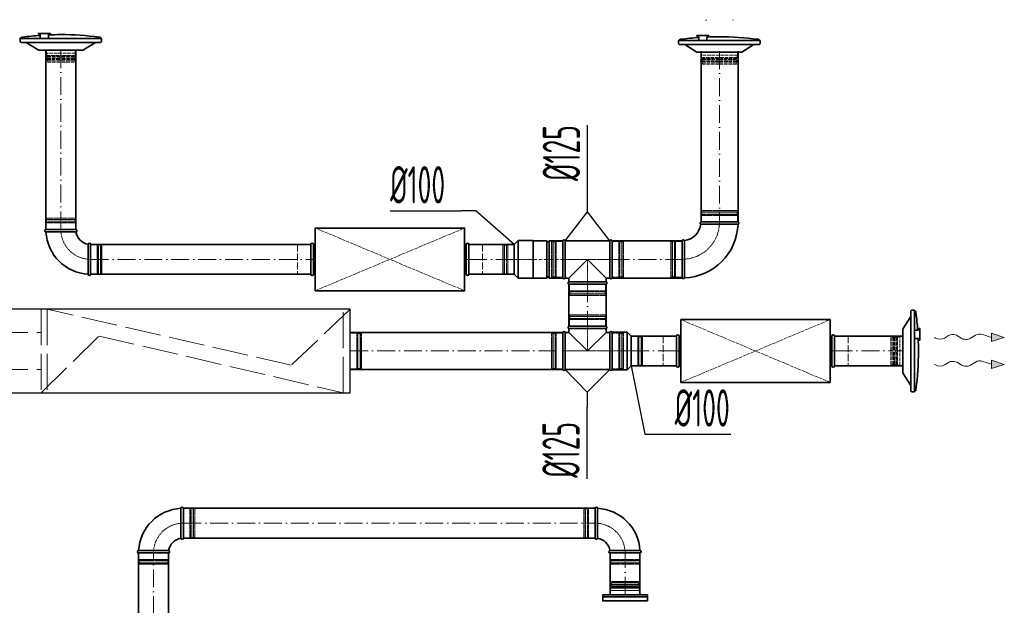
# Model space of a CAD drawing. Header units: millimetres. Extents: x -20688 to 44066, y -7315 to 67290.
# Tile 16 of 75: x 23645 to 26945, y -4506 to -2544. Entities that reach past the tile are written whole.
import ezdxf

# ---------------------------------------------------------------- set-up
doc = ezdxf.new("R2010")
doc.units = ezdxf.units.MM
for name, pattern in [('ACAD_ISO02W100', [15, 12, -3]), ('ACAD_ISO10W100', [18, 12, -3, 0, -3]), ('phl_thick', [0])]:
    doc.linetypes.add(name, pattern=pattern)
for name, color, linetype, lineweight in [('VZT_01 SUP (PŘÍVOD) - OBRYS', 5, 'Continuous', 35), ('VZT_02 SUP (PŘÍVOD) - OSA', 5, 'ACAD_ISO10W100', 5), ('VZT_05 ETA (ODVOD) - OBRYS', 6, 'Continuous', 35), ('VZT_06 ETA (ODVOD) - OSA', 6, 'ACAD_ISO10W100', 5), ('VZT_21 ZAŘÍZENÍ - OBRYS', 1, 'Continuous', 30), ('VZT_22 ZAŘÍZENÍ - DETAIL', 8, 'Continuous', 5), ('VZT_30 DISTRIBUČNÍ PRVKY - OBRYS', 1, 'Continuous', 35), ('VZT_35 TLUMIČE HLUKU - OBRYS', 1, 'Continuous', 35), ('VZT_36 TLUMIČE HLUKU - OSA', 1, 'ACAD_ISO10W100', 5), ('VZT_37 TLUMIČE HLUKU - DETAIL', 8, 'ACAD_ISO02W100', 5), ('VZT_60_KOTY - DIMENZE', 7, 'Continuous', 5)]:
    doc.layers.add(name, color=color, linetype=linetype, lineweight=lineweight)
for name, color, linetype, lineweight, plot in [('VZT_03 SUP (PŘÍVOD) - NETISK', 8, 'ACAD_ISO02W100', 5, False), ('VZT_07 ETA (ODVOD) - NETISK', 8, 'ACAD_ISO02W100', 5, False), ('VZT_34 DISTRIBUČNÍ PRVKY - NETISK', 8, 'ACAD_ISO02W100', 5, False), ('VZT_39 TLUMIČE HLUKU - NETISK', 8, 'ACAD_ISO02W100', 5, False)]:
    doc.layers.add(name, color=color, linetype=linetype, lineweight=lineweight, plot=plot)
doc.styles.add('EVORA_125', font='isocp.shx', dxfattribs={"width": 0.6, "height": 125})

msp = doc.modelspace()

# ---------------------------------------------------------------- linework, layer by layer
at = {"lineweight": 13}
for p, q in [((25946.7, -2544.3), (25944.8, -2547.4)), ((26036.7, -2544.3), (26034.8, -2547.4)), ((26714.3, -3611.2), (26711.2, -3609.4)), ((26714.3, -3701.2), (26711.2, -3699.4))]:
    msp.add_line(p, q, dxfattribs=at)
at = {"color": 0, "lineweight": 13}
for p, q in [((26902, -3594.8), (26901.8, -3608.8)), ((26902, -3594.8), (26944.8, -3609.4)), ((26757.4, -3603), (26744.4, -3611.1)), ((26800.3, -3611.3), (26788.4, -3603.4)), ((26847.8, -3601.3), (26831.3, -3611.8)), ((26901.8, -3608.8), (26873.2, -3599.1)), ((26901.6, -3622.8), (26901.8, -3608.8)), ((26944.8, -3609.4), (26901.6, -3622.8)), ((26757.4, -3693), (26744.4, -3701.1)), ((26800.3, -3701.3), (26788.4, -3693.4)), ((26847.8, -3691.3), (26831.3, -3701.8)), ((26901.8, -3698.8), (26873.2, -3689.1)), ((26902, -3684.8), (26901.8, -3698.8)), ((26902, -3684.8), (26944.8, -3699.4)), ((26901.6, -3712.8), (26901.8, -3698.8)), ((26944.8, -3699.4), (26901.6, -3712.8))]:
    msp.add_line(p, q, dxfattribs=at)
at = {"color": 8, "lineweight": 5}
for points in [[(25621.8, -4436.6), (25627.5, -4435.2, -0.060863), (25628.2, -4435.1), (25673.9, -4435.1)], [(25621.8, -4436.6), (25627.7, -4438, 0.058981), (25628.3, -4438.1), (25673.9, -4438.1)], [(25626.4, -4456.5), (25626.4, -4448.6, -0.291473), (25627.9, -4446.2, -0.291473)], [(25726, -4436.6), (25720.3, -4435.2, 0.060863), (25719.7, -4435.1), (25673.9, -4435.1)], [(25726, -4436.6), (25720.1, -4438, -0.058981), (25719.5, -4438.1), (25673.9, -4438.1)], [(25721.4, -4456.5), (25721.4, -4448.6, 0.291473), (25719.9, -4446.2, 0.291473)]]:
    msp.add_lwpolyline(points, format="xyb", dxfattribs=at)
for points in [[(25626.4, -4448.6), (25673.9, -4448.6)], [(25628.4, -4446), (25673.9, -4446)], [(25630.2, -4430.4), (25628.7, -4426.5), (25673.9, -4426.5)], [(25629.2, -4430.6), (25673.9, -4430.6)], [(25630, -4442.3), (25673.9, -4442.3)], [(25717.6, -4430.4), (25719.1, -4426.5), (25673.9, -4426.5)], [(25718.6, -4430.6), (25673.9, -4430.6)], [(25717.8, -4442.3), (25673.9, -4442.3)], [(25719.5, -4446), (25673.9, -4446)], [(25721.4, -4448.6), (25673.9, -4448.6)], [(25722.4, -4471.5), (25722.4, -4456.5), (25625.4, -4456.5), (25625.4, -4471.5)], [(25722.4, -4471.5), (25625.4, -4471.5)]]:
    msp.add_lwpolyline(points, dxfattribs=at)
for centre, radius, start, end in [((25638.3, -4435.9), 10.5, 149.7176, 217.8378), ((25626.1, -4442.8), 3.88, 297.4993, 6.6735), ((25709.6, -4435.9), 10.5, 322.1622, 30.2824), ((25721.7, -4442.8), 3.88, 173.3265, 242.5007)]:
    msp.add_arc(centre, radius, start, end, dxfattribs=at)
at = {"color": 0, "lineweight": 13, "extrusion": (0, 0, -1)}
for centre, start_param, end_param in [((26863.1, -3610.9), 3.908129, 5.191299), ((26729.1, -3601.6), 0.766537, 2.320574), ((26772.7, -3612.5), 3.908129, 5.516649), ((26815.9, -3602.2), 0.766537, 2.375056), ((26772.7, -3702.5), 3.908129, 5.516649), ((26863.1, -3700.9), 3.908129, 5.191299), ((26729.1, -3691.6), 0.766537, 2.320574), ((26815.9, -3692.2), 0.766537, 2.375056)]:
    msp.add_ellipse(centre, major_axis=(21.5, -0.3), ratio=0.625, start_param=start_param, end_param=end_param, dxfattribs=at)
at = {"color": 0, "lineweight": 13}
for points in [[(26902, -3594.8), (26901.6, -3622.8), (26944.8, -3609.4)], [(26902, -3684.8), (26901.6, -3712.8), (26944.8, -3699.4)]]:
    msp.add_solid(points, dxfattribs=at)
at = {"layer": 'VZT_01 SUP (PŘÍVOD) - OBRYS'}
for p, q in [((25927.9, -3222), (26052.9, -3222)), ((23833, -3247.4), (23733, -3247.4)), ((23733, -3255.4), (23783.1, -3255.4)), ((23883, -3397.4), (23883, -3297.4)), ((25302.5, -3297.4), (25316, -3283.9)), ((25302.5, -3397.4), (25302.5, -3297.4)), ((25316, -3410.9), (25316, -3283.9)), ((25366.5, -3283.9), (25316, -3283.9)), ((25366.5, -3410.9), (25366.5, -3283.9)), ((25366.5, -3284.9), (25366.5, -3409.9)), ((25366.5, -3284.9), (25412, -3284.9)), ((25412, -3284.9), (25412, -3409.9)), ((25420, -3284.9), (25420, -3409.9)), ((25420, -3284.9), (25465.5, -3284.9)), ((25465.5, -3284.9), (25465.5, -3409.9)), ((25465.5, -3284.9), (25465.5, -3409.9)), ((25473.2, -3409.9), (25473.2, -3284.9)), ((25622.9, -3284.9), (25473.2, -3284.9)), ((25622.9, -3409.9), (25622.9, -3284.9)), ((25630.5, -3409.9), (25630.5, -3284.9)), ((25865.4, -3409.5), (25865.4, -3284.5)), ((23875, -3397.4), (23875, -3347.2)), ((25548, -3347.4), (25485.5, -3409.9)), ((25610.5, -3409.9), (25548, -3347.4)), ((25302.5, -3397.4), (25316, -3410.9)), ((25366.5, -3410.9), (25316, -3410.9)), ((25366.5, -3409.9), (25412, -3409.9)), ((25420, -3409.9), (25465.5, -3409.9)), ((25485.5, -3409.9), (25473.2, -3409.9)), ((25485.5, -3422.7), (25485.5, -3409.9)), ((25485.5, -3422.7), (25610.5, -3422.7)), ((25485.5, -3430.4), (25610.5, -3430.4)), ((25610.5, -3422.7), (25610.5, -3409.9)), ((25622.9, -3409.9), (25610.5, -3409.9)), ((25465.5, -3716.9), (25465.5, -3591.9)), ((25473.2, -3591.9), (25473.2, -3716.9)), ((25485.5, -3591.9), (25473.2, -3591.9)), ((25485.5, -3571.4), (25610.5, -3571.4)), ((25485.5, -3579), (25610.5, -3579)), ((25485.5, -3579), (25485.5, -3591.9)), ((25548, -3654.4), (25485.5, -3591.9)), ((25610.5, -3591.9), (25548, -3654.4)), ((25610.5, -3579), (25610.5, -3591.9)), ((25622.9, -3591.9), (25610.5, -3591.9)), ((25622.9, -3591.9), (25622.9, -3716.9)), ((25630.5, -3590.9), (25630.5, -3717.9)), ((25630.5, -3590.9), (25681, -3590.9)), ((25630.5, -3591.9), (25630.5, -3716.9)), ((25681, -3590.9), (25681, -3717.9)), ((25694.5, -3604.4), (25681, -3590.9)), ((25694.5, -3604.4), (25694.5, -3704.4)), ((25622.9, -3716.9), (25473.2, -3716.9)), ((25630.5, -3717.9), (25681, -3717.9)), ((25694.5, -3704.4), (25681, -3717.9))]:
    msp.add_line(p, q, dxfattribs=at)
for points in [[(23733, -3247.4), (23733, -2646.3)], [(23833, -3247.4), (23833, -2646.3)], [(25928.4, -3222), (25928.4, -2650.1)], [(26053.4, -3222), (26053.4, -2650.1)], [(24620.9, -3297.4), (23883, -3297.4)], [(25302.5, -3297.4), (25150.9, -3297.4)], [(25865.4, -3284.9), (25628.7, -3284.9)], [(24620.9, -3397.4), (23883, -3397.4)], [(25302.5, -3397.4), (25150.9, -3397.4)], [(25485.5, -3571.4), (25485.5, -3430.4)], [(25610.5, -3571.4), (25610.5, -3430.4)], [(25865.4, -3409.9), (25628.7, -3409.9)], [(25465.5, -3591.9), (24752.9, -3591.9)], [(25846.1, -3604.4), (25694.5, -3604.4)], [(26605.1, -3604.4), (26376.1, -3604.4)], [(25465.5, -3716.9), (24752.9, -3716.9)], [(25846.1, -3704.4), (25694.5, -3704.4)], [(26605.1, -3704.4), (26376.1, -3704.4)]]:
    msp.add_lwpolyline(points, dxfattribs=at)
for centre, radius, start, end in [((25865.4, -3222), 62.5, 276.8302, 353.1698), ((25865.4, -3222), 187.5, 272.3607, 357.6393), ((25929.5, -3225.8), 4.17, 113.4678, 239.7019), ((26051.2, -3225.8), 4.17, 291.1072, 66.5322), ((23733, -3251.4), 4, 90, 270), ((23883, -3247.4), 150, 183.0572, 266.9428), ((23833, -3251.4), 4, 279.1478, 90), ((23883, -3247.4), 50, 189.1478, 260.8522), ((23879, -3297.4), 4, 0, 170.8522), ((25416, -3284.9), 4, 180, 0), ((25469.3, -3286.5), 4.17, 23.4678, 156.5322), ((25626.7, -3286.5), 4.17, 23.4678, 156.5322), ((25869.2, -3286.2), 4.17, 30.2981, 156.5322), ((23879, -3397.4), 4, 180, 0), ((25416, -3409.9), 4, 0, 180), ((25469.3, -3408.2), 4.17, 203.4678, 336.5322), ((25487.2, -3426.6), 4.17, 113.4678, 246.5322), ((25608.9, -3426.6), 4.17, 293.4678, 66.5322), ((25626.7, -3408.2), 4.17, 203.4678, 336.5322), ((25869.2, -3407.8), 4.17, 203.4678, 338.8928), ((25469.3, -3593.5), 4.17, 23.4678, 156.5322), ((25487.2, -3575.2), 4.17, 113.4678, 246.5322), ((25608.9, -3575.2), 4.17, 293.4678, 66.5322), ((25626.7, -3593.5), 4.17, 23.4678, 156.5322), ((25469.3, -3715.2), 4.17, 203.4678, 336.5322), ((25626.7, -3715.2), 4.17, 203.4678, 336.5322)]:
    msp.add_arc(centre, radius, start, end, dxfattribs=at)
for points, knots in [([(25927.4, -3229.4), (25927.4, -3229.4), (25929, -3229.5), (25935.1, -3229.5), (25939.6, -3229.5), (25951, -3229.6), (25957.8, -3229.6), (25972.8, -3229.6), (25980.9, -3229.7), (25997.2, -3229.7), (26005.4, -3229.7), (26020.6, -3229.7), (26027.5, -3229.7), (26039.3, -3229.7), (26044, -3229.7), (26050.6, -3229.7), (26052.4, -3229.7), (26052.7, -3229.7), (26052.7, -3229.7), (26052.7, -3229.7)], [0, 0, 0, 0, 24.235852, 24.235852, 48.531845, 48.531845, 73.024415, 73.024415, 97.570898, 97.570898, 122.078339, 122.078339, 146.53579, 146.53579, 170.957495, 170.957495, 195.359468, 195.359468, 197.168246, 197.168246, 197.168246, 197.168246]), ([(23833.6, -3255.3), (23833.6, -3255.3), (23832.5, -3255.3), (23828, -3255.3), (23824.6, -3255.4), (23815.7, -3255.4), (23810.3, -3255.4), (23798.4, -3255.4), (23791.9, -3255.4), (23784.6, -3255.4), (23783.9, -3255.4), (23783.1, -3255.4)], [157.874915, 157.874915, 157.874915, 157.874915, 176.103874, 176.103874, 195.460379, 195.460379, 215.101284, 215.101284, 234.82164, 234.82164, 237.034743, 237.034743, 237.034743, 237.034743]), ([(23875, -3347.2), (23875, -3340.9), (23875, -3334.5), (23875, -3322.5), (23875, -3316.9), (23875, -3307.4), (23875, -3303.6), (23875, -3298.3), (23875, -3296.9), (23875, -3296.7), (23875, -3296.7), (23875, -3296.7)], [78.71119, 78.71119, 78.71119, 78.71119, 97.804615, 97.804615, 117.523893, 117.523893, 137.264303, 137.264303, 156.831737, 156.831737, 157.874915, 157.874915, 157.874915, 157.874915]), ([(25872.8, -3284.1), (25872.8, -3284.1), (25872.8, -3284.1), (25872.8, -3284.4), (25872.8, -3284.8), (25872.8, -3285.8), (25872.8, -3286.6), (25872.8, -3289.7), (25872.9, -3292.9), (25872.9, -3301.8), (25872.9, -3308), (25873, -3322.1), (25873, -3329.9), (25873, -3346.1), (25873, -3354.4), (25873.1, -3370.2), (25873.1, -3377.7), (25873.1, -3390.9), (25873.1, -3396.5), (25873.1, -3403.4), (25873.1, -3405.6), (25873.1, -3408.6), (25873.1, -3409.4), (25873.1, -3409.4)], [197.067977, 197.067977, 197.067977, 197.067977, 201.792196, 201.792196, 209.190204, 209.190204, 218.040239, 218.040239, 237.760854, 237.760854, 262.206108, 262.206108, 286.831239, 286.831239, 311.323072, 311.323072, 335.946087, 335.946087, 360.704397, 360.704397, 377.088273, 377.088273, 394.105327, 394.105327, 394.105327, 394.105327])]:
    msp.add_open_spline(points, degree=3, knots=knots, dxfattribs=at)
at = {"layer": 'VZT_02 SUP (PŘÍVOD) - OSA', "ltscale": 5}
for points in [[(23783, -2646.3), (23783, -3247.4)], [(25990.9, -2650.1), (25990.9, -3222)], [(23883, -3347.4), (24620.9, -3347.4)], [(25150.9, -3347.4), (25302.5, -3347.4)], [(25628.7, -3347.4), (25865.4, -3347.4)], [(25548, -3430.4), (25548, -3571.4)], [(24752.9, -3654.4), (25465.5, -3654.4)], [(25694.5, -3654.4), (25846.1, -3654.4)], [(26376.1, -3654.4), (26605.1, -3654.4)]]:
    msp.add_lwpolyline(points, dxfattribs=at)
at = {"layer": 'VZT_02 SUP (PŘÍVOD) - OSA', "ltscale": 0.3}
for points in [[(25990.4, -3222), (25990.4, -3222, -0.414214), (25865.4, -3347), (25865.4, -3347)], [(23783, -3247.4), (23783, -3247.4, 0.414214), (23883, -3347.4), (23883, -3347.4)]]:
    msp.add_lwpolyline(points, format="xyb", dxfattribs=at)
for points in [[(25366.5, -3347.4), (25302.5, -3347.4)], [(25548, -3430.4), (25548, -3347.4)], [(25548, -3571.4), (25548, -3654.4)], [(25630.5, -3654.4), (25694.5, -3654.4)]]:
    msp.add_lwpolyline(points, dxfattribs=at)
at = {"layer": 'VZT_02 SUP (PŘÍVOD) - OSA'}
msp.add_lwpolyline([(25366.5, -3347.4), (25465.5, -3347.4)], dxfattribs=at)
at = {"layer": 'VZT_03 SUP (PŘÍVOD) - NETISK', "ltscale": 0.4}
for p, q in [((25929.4, -3188.5), (26051.4, -3188.5)), ((25929.4, -3189), (25929.4, -3188.5)), ((25929.4, -3189), (26051.4, -3189)), ((25929.4, -3196), (26051.4, -3196)), ((25929.4, -3196.5), (25929.4, -3196)), ((25929.4, -3196.5), (26051.4, -3196.5)), ((25930.4, -3184), (26050.4, -3184)), ((25930.4, -3188), (25930.4, -3184)), ((25930.4, -3188), (26050.4, -3188)), ((25930.4, -3200), (26050.4, -3200)), ((25930.4, -3222), (25930.4, -3200)), ((25931.4, -3188.5), (25931.4, -3188)), ((25931.4, -3196), (25931.4, -3189)), ((25931.4, -3200), (25931.4, -3196.5)), ((26049.4, -3188.5), (26049.4, -3188)), ((26049.4, -3196), (26049.4, -3189)), ((26049.4, -3200), (26049.4, -3196.5)), ((26050.4, -3188), (26050.4, -3184)), ((26050.4, -3222), (26050.4, -3200)), ((26051.4, -3189), (26051.4, -3188.5)), ((26051.4, -3196.5), (26051.4, -3196)), ((23733, -3213.9), (23833, -3213.9)), ((23733, -3213.9), (23733, -3214.4)), ((23733, -3214.4), (23833, -3214.4)), ((23733, -3221.4), (23833, -3221.4)), ((23733, -3221.4), (23733, -3221.9)), ((23733, -3221.9), (23833, -3221.9)), ((23734, -3209.4), (23832, -3209.4)), ((23734, -3209.4), (23734, -3213.4)), ((23734, -3213.4), (23832, -3213.4)), ((23734, -3225.4), (23832, -3225.4)), ((23734, -3225.4), (23734, -3247.4)), ((23735, -3213.4), (23735, -3213.9)), ((23735, -3214.4), (23735, -3221.4)), ((23735, -3221.9), (23735, -3225.4)), ((23831, -3213.4), (23831, -3213.9)), ((23831, -3214.4), (23831, -3221.4)), ((23831, -3221.9), (23831, -3225.4)), ((23832, -3209.4), (23832, -3213.4)), ((23832, -3225.4), (23832, -3247.4)), ((23833, -3213.9), (23833, -3214.4)), ((23833, -3221.4), (23833, -3221.9)), ((23883, -3298.4), (23905, -3298.4)), ((23905, -3396.4), (23905, -3298.4)), ((23905, -3299.4), (23908.5, -3299.4)), ((23908.5, -3397.4), (23908.5, -3297.4)), ((23908.5, -3297.4), (23909, -3297.4)), ((23909, -3397.4), (23909, -3297.4)), ((23909, -3299.4), (23916, -3299.4)), ((23916, -3397.4), (23916, -3297.4)), ((23916, -3297.4), (23916.5, -3297.4)), ((23916.5, -3397.4), (23916.5, -3297.4)), ((23916.5, -3299.4), (23917, -3299.4)), ((23917, -3396.4), (23917, -3298.4)), ((23917, -3298.4), (23921, -3298.4)), ((23921, -3396.4), (23921, -3298.4)), ((25264.5, -3298.4), (25264.5, -3396.4)), ((25264.5, -3298.4), (25268.5, -3298.4)), ((25268.5, -3298.4), (25268.5, -3396.4)), ((25268.5, -3299.4), (25269, -3299.4)), ((25269, -3297.4), (25269, -3397.4)), ((25269, -3297.4), (25269.5, -3297.4)), ((25269.5, -3297.4), (25269.5, -3397.4)), ((25269.5, -3299.4), (25276.5, -3299.4)), ((25276.5, -3297.4), (25276.5, -3397.4)), ((25276.5, -3297.4), (25277, -3297.4)), ((25277, -3297.4), (25277, -3397.4)), ((25277, -3299.4), (25280.5, -3299.4)), ((25280.5, -3298.4), (25280.5, -3396.4)), ((25280.5, -3298.4), (25302.5, -3298.4)), ((25427.5, -3407.4), (25427.5, -3287.4)), ((25427.5, -3287.4), (25431.5, -3287.4)), ((25431.5, -3407.4), (25431.5, -3287.4)), ((25431.5, -3288.4), (25432, -3288.4)), ((25432, -3408.4), (25432, -3286.4)), ((25432, -3286.4), (25432.5, -3286.4)), ((25432.5, -3408.4), (25432.5, -3286.4)), ((25432.5, -3288.4), (25439.5, -3288.4)), ((25439.5, -3408.4), (25439.5, -3286.4)), ((25439.5, -3286.4), (25440, -3286.4)), ((25440, -3408.4), (25440, -3286.4)), ((25440, -3288.4), (25443.5, -3288.4)), ((25443.5, -3407.4), (25443.5, -3287.4)), ((25443.5, -3287.4), (25465.5, -3287.4)), ((25630.5, -3287.4), (25652.5, -3287.4)), ((25652.5, -3407.4), (25652.5, -3287.4)), ((25652.5, -3288.4), (25656, -3288.4)), ((25656, -3408.4), (25656, -3286.4)), ((25656, -3286.4), (25656.5, -3286.4)), ((25656.5, -3408.4), (25656.5, -3286.4)), ((25656.5, -3288.4), (25663.5, -3288.4)), ((25663.5, -3408.4), (25663.5, -3286.4)), ((25663.5, -3286.4), (25664, -3286.4)), ((25664, -3408.4), (25664, -3286.4)), ((25664, -3288.4), (25664.5, -3288.4)), ((25664.5, -3407.4), (25664.5, -3287.4)), ((25664.5, -3287.4), (25668.5, -3287.4)), ((25668.5, -3407.4), (25668.5, -3287.4)), ((25827.4, -3407), (25827.4, -3287)), ((25831.4, -3287), (25827.4, -3287)), ((25831.4, -3407), (25831.4, -3287)), ((25831.9, -3288), (25831.4, -3288)), ((25831.9, -3408), (25831.9, -3286)), ((25832.4, -3286), (25831.9, -3286)), ((25832.4, -3408), (25832.4, -3286)), ((25839.4, -3288), (25832.4, -3288)), ((25839.4, -3408), (25839.4, -3286)), ((25839.9, -3286), (25839.4, -3286)), ((25839.9, -3408), (25839.9, -3286)), ((25843.4, -3288), (25839.9, -3288)), ((25843.4, -3407), (25843.4, -3287)), ((25865.4, -3287), (25843.4, -3287)), ((23883, -3396.4), (23905, -3396.4)), ((23905, -3395.4), (23908.5, -3395.4)), ((23908.5, -3397.4), (23909, -3397.4)), ((23909, -3395.4), (23916, -3395.4)), ((23916, -3397.4), (23916.5, -3397.4)), ((23916.5, -3395.4), (23917, -3395.4)), ((23917, -3396.4), (23921, -3396.4)), ((25264.5, -3396.4), (25268.5, -3396.4)), ((25268.5, -3395.4), (25269, -3395.4)), ((25269, -3397.4), (25269.5, -3397.4)), ((25269.5, -3395.4), (25276.5, -3395.4)), ((25276.5, -3397.4), (25277, -3397.4)), ((25277, -3395.4), (25280.5, -3395.4)), ((25280.5, -3396.4), (25302.5, -3396.4)), ((25427.5, -3407.4), (25431.5, -3407.4)), ((25431.5, -3406.4), (25432, -3406.4)), ((25432, -3408.4), (25432.5, -3408.4)), ((25432.5, -3406.4), (25439.5, -3406.4)), ((25439.5, -3408.4), (25440, -3408.4)), ((25440, -3406.4), (25443.5, -3406.4)), ((25443.5, -3407.4), (25465.5, -3407.4)), ((25488, -3430.4), (25488, -3452.4)), ((25608, -3430.4), (25608, -3452.4)), ((25630.5, -3407.4), (25652.5, -3407.4)), ((25652.5, -3406.4), (25656, -3406.4)), ((25656, -3408.4), (25656.5, -3408.4)), ((25656.5, -3406.4), (25663.5, -3406.4)), ((25663.5, -3408.4), (25664, -3408.4)), ((25664, -3406.4), (25664.5, -3406.4)), ((25664.5, -3407.4), (25668.5, -3407.4)), ((25831.4, -3407), (25827.4, -3407)), ((25831.9, -3406), (25831.4, -3406)), ((25832.4, -3408), (25831.9, -3408)), ((25839.4, -3406), (25832.4, -3406)), ((25839.9, -3408), (25839.4, -3408)), ((25843.4, -3406), (25839.9, -3406)), ((25865.4, -3407), (25843.4, -3407)), ((25487, -3455.9), (25609, -3455.9)), ((25487, -3455.9), (25487, -3456.4)), ((25487, -3456.4), (25609, -3456.4)), ((25487, -3463.4), (25609, -3463.4)), ((25487, -3463.4), (25487, -3463.9)), ((25487, -3463.9), (25609, -3463.9)), ((25488, -3452.4), (25608, -3452.4)), ((25488, -3464.4), (25608, -3464.4)), ((25488, -3464.4), (25488, -3468.4)), ((25489, -3452.4), (25489, -3455.9)), ((25489, -3456.4), (25489, -3463.4)), ((25489, -3463.9), (25489, -3464.4)), ((25607, -3452.4), (25607, -3455.9)), ((25607, -3456.4), (25607, -3463.4)), ((25607, -3463.9), (25607, -3464.4)), ((25608, -3464.4), (25608, -3468.4)), ((25609, -3455.9), (25609, -3456.4)), ((25609, -3463.4), (25609, -3463.9)), ((25488, -3468.4), (25608, -3468.4)), ((25487, -3537.9), (25609, -3537.9)), ((25487, -3538.4), (25487, -3537.9)), ((25487, -3538.4), (25609, -3538.4)), ((25487, -3545.4), (25609, -3545.4)), ((25487, -3545.9), (25487, -3545.4)), ((25487, -3545.9), (25609, -3545.9)), ((25488, -3533.4), (25608, -3533.4)), ((25488, -3537.4), (25488, -3533.4)), ((25488, -3537.4), (25608, -3537.4)), ((25488, -3549.4), (25608, -3549.4)), ((25488, -3571.4), (25488, -3549.4)), ((25489, -3537.9), (25489, -3537.4)), ((25489, -3545.4), (25489, -3538.4)), ((25489, -3549.4), (25489, -3545.9)), ((25607, -3537.9), (25607, -3537.4)), ((25607, -3545.4), (25607, -3538.4)), ((25607, -3549.4), (25607, -3545.9)), ((25608, -3537.4), (25608, -3533.4)), ((25608, -3571.4), (25608, -3549.4)), ((25609, -3538.4), (25609, -3537.9)), ((25609, -3545.9), (25609, -3545.4)), ((25427.5, -3594.4), (25427.5, -3714.4)), ((25427.5, -3594.4), (25431.5, -3594.4)), ((25431.5, -3594.4), (25431.5, -3714.4)), ((25431.5, -3595.4), (25432, -3595.4)), ((25432, -3593.4), (25432, -3715.4)), ((25432, -3593.4), (25432.5, -3593.4)), ((25432.5, -3593.4), (25432.5, -3715.4)), ((25432.5, -3595.4), (25439.5, -3595.4)), ((25439.5, -3593.4), (25439.5, -3715.4)), ((25439.5, -3593.4), (25440, -3593.4)), ((25440, -3593.4), (25440, -3715.4)), ((25440, -3595.4), (25443.5, -3595.4)), ((25443.5, -3594.4), (25443.5, -3714.4)), ((25443.5, -3594.4), (25465.5, -3594.4)), ((25630.5, -3594.4), (25652.5, -3594.4)), ((25652.5, -3594.4), (25652.5, -3714.4)), ((25652.5, -3595.4), (25656, -3595.4)), ((25656, -3593.4), (25656, -3715.4)), ((25656, -3593.4), (25656.5, -3593.4)), ((25656.5, -3593.4), (25656.5, -3715.4)), ((25656.5, -3595.4), (25663.5, -3595.4)), ((25663.5, -3593.4), (25663.5, -3715.4)), ((25663.5, -3593.4), (25664, -3593.4)), ((25664, -3593.4), (25664, -3715.4)), ((25664, -3595.4), (25664.5, -3595.4)), ((25664.5, -3594.4), (25664.5, -3714.4)), ((25664.5, -3594.4), (25668.5, -3594.4)), ((25668.5, -3594.4), (25668.5, -3714.4)), ((25716.5, -3605.4), (25694.5, -3605.4)), ((25716.5, -3703.4), (25716.5, -3605.4)), ((25720, -3606.4), (25716.5, -3606.4)), ((25720, -3704.4), (25720, -3604.4)), ((25720.5, -3604.4), (25720, -3604.4)), ((25720.5, -3704.4), (25720.5, -3604.4)), ((25727.5, -3606.4), (25720.5, -3606.4)), ((25727.5, -3704.4), (25727.5, -3604.4)), ((25728, -3604.4), (25727.5, -3604.4)), ((25728, -3704.4), (25728, -3604.4)), ((25728.5, -3606.4), (25728, -3606.4)), ((25728.5, -3703.4), (25728.5, -3605.4)), ((25732.5, -3605.4), (25728.5, -3605.4)), ((25732.5, -3703.4), (25732.5, -3605.4)), ((25427.5, -3714.4), (25431.5, -3714.4)), ((25431.5, -3713.4), (25432, -3713.4)), ((25432, -3715.4), (25432.5, -3715.4)), ((25432.5, -3713.4), (25439.5, -3713.4)), ((25439.5, -3715.4), (25440, -3715.4)), ((25440, -3713.4), (25443.5, -3713.4)), ((25443.5, -3714.4), (25465.5, -3714.4)), ((25630.5, -3714.4), (25652.5, -3714.4)), ((25652.5, -3713.4), (25656, -3713.4)), ((25656, -3715.4), (25656.5, -3715.4)), ((25656.5, -3713.4), (25663.5, -3713.4)), ((25663.5, -3715.4), (25664, -3715.4)), ((25664, -3713.4), (25664.5, -3713.4)), ((25664.5, -3714.4), (25668.5, -3714.4)), ((25716.5, -3703.4), (25694.5, -3703.4)), ((25720, -3702.4), (25716.5, -3702.4)), ((25720.5, -3704.4), (25720, -3704.4)), ((25727.5, -3702.4), (25720.5, -3702.4)), ((25728, -3704.4), (25727.5, -3704.4)), ((25728.5, -3702.4), (25728, -3702.4)), ((25732.5, -3703.4), (25728.5, -3703.4))]:
    msp.add_line(p, q, dxfattribs=at)
for points in [[(25630.5, -3347.4), (25465.5, -3347.4)], [(25630.5, -3654.4), (25465.5, -3654.4)]]:
    msp.add_lwpolyline(points, dxfattribs=at)
at = {"layer": 'VZT_05 ETA (ODVOD) - OBRYS'}
for p, q in [((24185.6, -4181.2), (24185.6, -4231.4)), ((24193.6, -4181.2), (24193.6, -4281.2)), ((25573.9, -4181.2), (25573.9, -4281.2)), ((25581.9, -4181.2), (25581.9, -4231.4)), ((24043.6, -4323.2), (24093.8, -4323.2)), ((24143.6, -4331.2), (24043.6, -4331.2)), ((25623.9, -4331.2), (25723.9, -4331.2)), ((25723.9, -4323.2), (25673.7, -4323.2))]:
    msp.add_line(p, q, dxfattribs=at)
for points in [[(25573.9, -4181.2), (24193.6, -4181.2)], [(25573.9, -4281.2), (24193.6, -4281.2)], [(25623.9, -4332.2), (25623.9, -4471.4)], [(25723.9, -4332.2), (25723.9, -4471.4)]]:
    msp.add_lwpolyline(points, dxfattribs=at)
at = {"layer": 'VZT_05 ETA (ODVOD) - OBRYS', "elevation": 0}
for points in [[(24043.6, -4331.2), (24043.6, -5887.7)], [(24143.6, -4331.2), (24143.6, -5887.7)]]:
    msp.add_lwpolyline(points, dxfattribs=at)
at = {"layer": 'VZT_05 ETA (ODVOD) - OBRYS'}
for centre, radius, start, end in [((24193.6, -4331.2), 150, 93.0572, 176.9428), ((24189.6, -4181.2), 4, 0, 180), ((25577.9, -4181.2), 4, 0, 180), ((25573.9, -4331.2), 150, 3.0572, 86.9428), ((24193.6, -4331.2), 50, 99.1478, 170.8522), ((24189.6, -4281.2), 4, 189.1478, 0), ((25577.9, -4281.2), 4, 180, 350.8522), ((25573.9, -4331.2), 50, 9.1478, 80.8522), ((24043.6, -4327.2), 4, 90, 270), ((24143.6, -4327.2), 4, 270, 80.8522), ((25623.9, -4327.2), 4, 99.1478, 270), ((25723.9, -4327.2), 4, 270, 90)]:
    msp.add_arc(centre, radius, start, end, dxfattribs=at)
for points, knots in [([(24185.6, -4231.4), (24185.6, -4237.7), (24185.6, -4244.1), (24185.6, -4256.1), (24185.6, -4261.7), (24185.6, -4271.2), (24185.7, -4275), (24185.7, -4280.3), (24185.7, -4281.7), (24185.7, -4281.9), (24185.7, -4281.9), (24185.7, -4281.9)], [78.71119, 78.71119, 78.71119, 78.71119, 97.804615, 97.804615, 117.523893, 117.523893, 137.264303, 137.264303, 156.831737, 156.831737, 157.874915, 157.874915, 157.874915, 157.874915]), ([(25581.9, -4231.4), (25581.9, -4237.7), (25581.9, -4244.1), (25581.9, -4256.1), (25581.9, -4261.7), (25581.9, -4271.2), (25581.9, -4275), (25581.9, -4280.3), (25581.9, -4281.7), (25581.9, -4281.9), (25581.9, -4281.9), (25581.9, -4281.9)], [78.71119, 78.71119, 78.71119, 78.71119, 97.804615, 97.804615, 117.523893, 117.523893, 137.264303, 137.264303, 156.831737, 156.831737, 157.874915, 157.874915, 157.874915, 157.874915]), ([(24144.3, -4323.3), (24144.3, -4323.3), (24143.1, -4323.3), (24138.6, -4323.3), (24135.2, -4323.3), (24126.3, -4323.2), (24120.9, -4323.2), (24109, -4323.2), (24102.6, -4323.2), (24095.3, -4323.2), (24094.5, -4323.2), (24093.8, -4323.2)], [157.874915, 157.874915, 157.874915, 157.874915, 176.103874, 176.103874, 195.460379, 195.460379, 215.101284, 215.101284, 234.82164, 234.82164, 237.034743, 237.034743, 237.034743, 237.034743]), ([(25623.3, -4323.3), (25623.3, -4323.3), (25624.4, -4323.3), (25628.9, -4323.3), (25632.3, -4323.3), (25641.2, -4323.2), (25646.6, -4323.2), (25658.5, -4323.2), (25665, -4323.2), (25672.3, -4323.2), (25673, -4323.2), (25673.7, -4323.2)], [157.874915, 157.874915, 157.874915, 157.874915, 176.103874, 176.103874, 195.460379, 195.460379, 215.101284, 215.101284, 234.82164, 234.82164, 237.034743, 237.034743, 237.034743, 237.034743])]:
    msp.add_open_spline(points, degree=3, knots=knots, dxfattribs=at)
at = {"layer": 'VZT_06 ETA (ODVOD) - OSA', "ltscale": 0.3}
for points in [[(24093.6, -4331.2), (24093.6, -4331.2, -0.414214), (24193.6, -4231.2), (24193.6, -4231.2)], [(25673.9, -4331.2), (25673.9, -4331.2, 0.414214), (25573.9, -4231.2), (25573.9, -4231.2)]]:
    msp.add_lwpolyline(points, format="xyb", dxfattribs=at)
at = {"layer": 'VZT_06 ETA (ODVOD) - OSA', "ltscale": 5}
for points in [[(24193.6, -4231.2), (25573.9, -4231.2)], [(25673.9, -4471.4), (25673.9, -4332.2)]]:
    msp.add_lwpolyline(points, dxfattribs=at)
at = {"layer": 'VZT_06 ETA (ODVOD) - OSA', "ltscale": 5, "elevation": 0}
msp.add_lwpolyline([(24093.6, -5887.7), (24093.6, -4331.2)], dxfattribs=at)
at = {"layer": 'VZT_07 ETA (ODVOD) - NETISK', "ltscale": 0.4}
for p, q in [((24752.9, -3594.4), (24774.9, -3594.4)), ((24774.9, -3594.4), (24774.9, -3714.4)), ((24774.9, -3595.4), (24778.4, -3595.4)), ((24778.4, -3593.4), (24778.4, -3715.4)), ((24778.4, -3593.4), (24778.9, -3593.4)), ((24778.9, -3593.4), (24778.9, -3715.4)), ((24778.9, -3595.4), (24785.9, -3595.4)), ((24785.9, -3593.4), (24785.9, -3715.4)), ((24785.9, -3593.4), (24786.4, -3593.4)), ((24786.4, -3593.4), (24786.4, -3715.4)), ((24786.4, -3595.4), (24786.9, -3595.4)), ((24786.9, -3594.4), (24786.9, -3714.4)), ((24786.9, -3594.4), (24790.9, -3594.4)), ((24790.9, -3594.4), (24790.9, -3714.4)), ((24752.9, -3714.4), (24774.9, -3714.4)), ((24774.9, -3713.4), (24778.4, -3713.4)), ((24778.4, -3715.4), (24778.9, -3715.4)), ((24778.9, -3713.4), (24785.9, -3713.4)), ((24785.9, -3715.4), (24786.4, -3715.4)), ((24786.4, -3713.4), (24786.9, -3713.4)), ((24786.9, -3714.4), (24790.9, -3714.4)), ((24193.6, -4182.2), (24215.6, -4182.2)), ((24215.6, -4182.2), (24215.6, -4280.2)), ((24215.6, -4183.2), (24219.1, -4183.2)), ((24219.1, -4181.2), (24219.1, -4281.2)), ((24219.1, -4181.2), (24219.6, -4181.2)), ((24219.6, -4181.2), (24219.6, -4281.2)), ((24219.6, -4183.2), (24226.6, -4183.2)), ((24226.6, -4181.2), (24226.6, -4281.2)), ((24226.6, -4181.2), (24227.1, -4181.2)), ((24227.1, -4181.2), (24227.1, -4281.2)), ((24227.1, -4183.2), (24227.6, -4183.2)), ((24227.6, -4182.2), (24227.6, -4280.2)), ((24227.6, -4182.2), (24231.6, -4182.2)), ((24231.6, -4182.2), (24231.6, -4280.2)), ((25535.9, -4182.2), (25535.9, -4280.2)), ((25539.9, -4182.2), (25535.9, -4182.2)), ((25539.9, -4182.2), (25539.9, -4280.2)), ((25540.4, -4183.2), (25539.9, -4183.2)), ((25540.4, -4181.2), (25540.4, -4281.2)), ((25540.9, -4181.2), (25540.4, -4181.2)), ((25540.9, -4181.2), (25540.9, -4281.2)), ((25547.9, -4183.2), (25540.9, -4183.2)), ((25547.9, -4181.2), (25547.9, -4281.2)), ((25548.4, -4181.2), (25547.9, -4181.2)), ((25548.4, -4181.2), (25548.4, -4281.2)), ((25551.9, -4183.2), (25548.4, -4183.2)), ((25551.9, -4182.2), (25551.9, -4280.2)), ((25573.9, -4182.2), (25551.9, -4182.2)), ((24193.6, -4280.2), (24215.6, -4280.2)), ((24215.6, -4279.2), (24219.1, -4279.2)), ((24219.1, -4281.2), (24219.6, -4281.2)), ((24219.6, -4279.2), (24226.6, -4279.2)), ((24226.6, -4281.2), (24227.1, -4281.2)), ((24227.1, -4279.2), (24227.6, -4279.2)), ((24227.6, -4280.2), (24231.6, -4280.2)), ((25539.9, -4280.2), (25535.9, -4280.2)), ((25540.4, -4279.2), (25539.9, -4279.2)), ((25540.9, -4281.2), (25540.4, -4281.2)), ((25547.9, -4279.2), (25540.9, -4279.2)), ((25548.4, -4281.2), (25547.9, -4281.2)), ((25551.9, -4279.2), (25548.4, -4279.2)), ((25573.9, -4280.2), (25551.9, -4280.2)), ((24044.6, -4353.2), (24044.6, -4331.2)), ((24044.6, -4353.2), (24142.6, -4353.2)), ((24045.6, -4356.7), (24045.6, -4353.2)), ((24141.6, -4356.7), (24141.6, -4353.2)), ((24142.6, -4353.2), (24142.6, -4331.2)), ((25624.9, -4353.2), (25624.9, -4331.2)), ((25722.9, -4353.2), (25624.9, -4353.2)), ((25625.9, -4356.7), (25625.9, -4353.2)), ((25721.9, -4356.7), (25721.9, -4353.2)), ((25722.9, -4353.2), (25722.9, -4331.2)), ((24043.6, -4356.7), (24143.6, -4356.7)), ((24043.6, -4357.2), (24043.6, -4356.7)), ((24043.6, -4357.2), (24143.6, -4357.2)), ((24043.6, -4364.2), (24143.6, -4364.2)), ((24043.6, -4364.7), (24043.6, -4364.2)), ((24043.6, -4364.7), (24143.6, -4364.7)), ((24044.6, -4365.2), (24142.6, -4365.2)), ((24044.6, -4369.2), (24044.6, -4365.2)), ((24044.6, -4369.2), (24142.6, -4369.2)), ((24045.6, -4364.2), (24045.6, -4357.2)), ((24045.6, -4365.2), (24045.6, -4364.7)), ((24141.6, -4364.2), (24141.6, -4357.2)), ((24141.6, -4365.2), (24141.6, -4364.7)), ((24142.6, -4369.2), (24142.6, -4365.2)), ((24143.6, -4357.2), (24143.6, -4356.7)), ((24143.6, -4364.7), (24143.6, -4364.2)), ((25723.9, -4356.7), (25623.9, -4356.7)), ((25623.9, -4357.2), (25623.9, -4356.7)), ((25723.9, -4357.2), (25623.9, -4357.2)), ((25723.9, -4364.2), (25623.9, -4364.2)), ((25623.9, -4364.7), (25623.9, -4364.2)), ((25723.9, -4364.7), (25623.9, -4364.7)), ((25722.9, -4365.2), (25624.9, -4365.2)), ((25624.9, -4369.2), (25624.9, -4365.2)), ((25722.9, -4369.2), (25624.9, -4369.2)), ((25625.9, -4364.2), (25625.9, -4357.2)), ((25625.9, -4365.2), (25625.9, -4364.7)), ((25721.9, -4364.2), (25721.9, -4357.2)), ((25721.9, -4365.2), (25721.9, -4364.7)), ((25722.9, -4369.2), (25722.9, -4365.2)), ((25723.9, -4357.2), (25723.9, -4356.7)), ((25723.9, -4364.7), (25723.9, -4364.2))]:
    msp.add_line(p, q, dxfattribs=at)
at = {"layer": 'VZT_21 ZAŘÍZENÍ - OBRYS'}
msp.add_lwpolyline([(24752.9, -3514.4), (23252.9, -3514.4), (23252.9, -3794.4), (24752.9, -3794.4)], close=True, dxfattribs=at)
at = {"layer": 'VZT_22 ZAŘÍZENÍ - DETAIL', "linetype": 'ACAD_ISO02W100', "lineweight": 5, "ltscale": 10}
for points in [[(23716.7, -3514.4), (23716.7, -3794.4)], [(24752.9, -3514.4), (24555.5, -3701.6), (23737.2, -3514.4)], [(23737.2, -3514.4), (23737.2, -3794.4)], [(24729, -3794.4), (24729, -3514.4)], [(23252.9, -3591.9), (23716.7, -3591.9)], [(23716.7, -3794.4), (23911.3, -3604.3), (24729, -3794.4)], [(23252.9, -3716.9), (23716.7, -3716.9)]]:
    msp.add_lwpolyline(points, dxfattribs=at)
at = {"layer": 'VZT_30 DISTRIBUČNÍ PRVKY - OBRYS'}
for points in [[(23713.9, -2596.8, 0.015115), (23654.6, -2602.8), (23651.6, -2603.3, 0.36397), (23649.1, -2606.3), (23649.1, -2607.3)], [(23713.9, -2607.3), (23713.9, -2594.9, 0.267949), (23713.7, -2594.5), (23707.9, -2591.2, -0.267949), (23707.7, -2590.8), (23707.7, -2590.1), (23747.3, -2590.1), (23747.3, -2590.8, -0.267949), (23747.1, -2591.2), (23741.4, -2594.5, 0.267949), (23741.2, -2594.9), (23741.2, -2607.3)], [(23783.1, -2594.3, 0.010645), (23741.2, -2595.2, 0.010645)], [(23783.1, -2594.3, -0.0327), (23911.7, -2602.8), (23914.6, -2603.3, -0.36397), (23917.1, -2606.3), (23917.1, -2607.3)], [(25920.6, -2604, 0.015115), (25861.3, -2610), (25858.3, -2610.5, 0.36397), (25855.8, -2613.5), (25855.8, -2614.5)], [(25920.6, -2614.5), (25920.6, -2602.1, 0.267949), (25920.4, -2601.7), (25914.6, -2598.4, -0.267949), (25914.4, -2598), (25914.4, -2597.3), (25954.1, -2597.3), (25954.1, -2598, -0.267949), (25953.8, -2598.4), (25948.1, -2601.7, 0.267949), (25947.9, -2602.1), (25947.9, -2614.5)], [(25989.8, -2601.5, 0.010645), (25947.9, -2602.4, 0.010645)], [(25989.8, -2601.5, -0.0327), (26118.4, -2610), (26121.4, -2610.5, -0.36397), (26123.8, -2613.5), (26123.8, -2614.5)], [(23919.6, -2607.3), (23646.6, -2607.3), (23646.6, -2616.4, 0.414214), (23650.5, -2620.3), (23915.8, -2620.3, 0.414214), (23919.6, -2616.4), (23919.6, -2607.3)], [(23667, -2620.3), (23707.4, -2645.7, 0.141374), (23709.4, -2646.3), (23856.8, -2646.3, 0.141374), (23858.9, -2645.7), (23899.2, -2620.3)], [(26126.3, -2614.5), (25853.3, -2614.5), (25853.3, -2623.6, 0.414214), (25857.2, -2627.5), (26122.5, -2627.5, 0.414214), (26126.3, -2623.6), (26126.3, -2614.5)], [(25873.8, -2627.5), (25914.1, -2652.9, 0.141374), (25916.2, -2653.5), (26063.5, -2653.5, 0.141374), (26065.6, -2652.9), (26105.9, -2627.5)], [(26644.1, -3790.9), (26644.1, -3517.9), (26635, -3517.9, 0.414214), (26631.1, -3521.7), (26631.1, -3787, 0.414214), (26635, -3790.9), (26644.1, -3790.9)], [(26654.7, -3585.1, 0.015115), (26648.6, -3525.8), (26648.1, -3522.9, 0.36397), (26645.2, -3520.4), (26644.1, -3520.4)], [(26631.1, -3538.3), (26605.7, -3578.7, 0.141374), (26605.1, -3580.7), (26605.1, -3728.1, 0.141374), (26605.7, -3730.1), (26631.1, -3770.5)], [(26644.1, -3585.1), (26656.6, -3585.1, 0.267949), (26656.9, -3584.9), (26660.3, -3579.2, -0.267949), (26660.6, -3579), (26661.3, -3579), (26661.3, -3618.6), (26660.6, -3618.6, -0.267949), (26660.3, -3618.4), (26656.9, -3612.6, 0.267949), (26656.6, -3612.4), (26644.1, -3612.4)], [(26657.1, -3654.4, 0.010645), (26656.2, -3612.4, 0.010645)], [(26657.1, -3654.4, -0.0327), (26648.6, -3782.9), (26648.1, -3785.9, -0.36397), (26645.2, -3788.4), (26644.1, -3788.4)]]:
    msp.add_lwpolyline(points, format="xyb", dxfattribs=at)
msp.add_lwpolyline([(25748.9, -4491.5), (25598.9, -4491.5), (25598.9, -4471.5), (25748.9, -4471.5)], close=True, dxfattribs=at)
msp.add_lwpolyline([(25598.9, -4478.3), (25748.9, -4478.3)], dxfattribs=at)
at = {"layer": 'VZT_34 DISTRIBUČNÍ PRVKY - NETISK'}
for points in [[(23831.6, -2646.3), (23831.6, -2656.3), (23734.6, -2656.3), (23734.6, -2646.3)], [(23831.6, -2646.3), (23734.6, -2646.3)], [(23735.6, -2664.2), (23783.1, -2664.2)], [(23737.6, -2666.8), (23783.1, -2666.8)], [(23739.2, -2670.4), (23783.1, -2670.4)], [(23830.6, -2664.2), (23783.1, -2664.2)], [(23828.7, -2666.8), (23783.1, -2666.8)], [(23827, -2670.4), (23783.1, -2670.4)], [(26050.8, -2653.5), (26050.8, -2663.5), (25928.8, -2663.5), (25928.8, -2653.5)], [(26050.8, -2653.5), (25928.8, -2653.5)], [(25929.7, -2671.4), (25989.8, -2671.4)], [(26049.8, -2671.4), (25989.8, -2671.4)], [(23739.4, -2682.3), (23738, -2686.3), (23783.1, -2686.3)], [(23738.4, -2682.1), (23783.1, -2682.1)], [(23827.8, -2682.1), (23783.1, -2682.1)], [(23826.9, -2682.3), (23828.3, -2686.3), (23783.1, -2686.3)], [(25931.6, -2674), (25989.8, -2674)], [(25933.5, -2689.5), (25932, -2693.5), (25989.8, -2693.5)], [(25932.5, -2689.3), (25989.8, -2689.3)], [(25933.3, -2677.6), (25989.8, -2677.6)], [(26047.9, -2674), (25989.8, -2674)], [(26046.3, -2677.6), (25989.8, -2677.6)], [(26047, -2689.3), (25989.8, -2689.3)], [(26046.1, -2689.5), (26047.5, -2693.5), (25989.8, -2693.5)], [(26569.1, -3610.6), (26565.1, -3609.2), (26565.1, -3654.4)], [(26569.3, -3609.7), (26569.3, -3654.4)], [(26581, -3610.5), (26581, -3654.4)], [(26584.6, -3608.8), (26584.6, -3654.4)], [(26587.3, -3606.9), (26587.3, -3654.4)], [(26605.1, -3702.9), (26595.1, -3702.9), (26595.1, -3605.9), (26605.1, -3605.9)], [(26605.1, -3702.9), (26605.1, -3605.9)], [(26569.1, -3698.1), (26565.1, -3699.5), (26565.1, -3654.4)], [(26569.3, -3699.1), (26569.3, -3654.4)], [(26581, -3698.3), (26581, -3654.4)], [(26584.6, -3699.9), (26584.6, -3654.4)], [(26587.3, -3701.9), (26587.3, -3654.4)]]:
    msp.add_lwpolyline(points, dxfattribs=at)
for points in [[(23735.6, -2656.3), (23735.6, -2664.2, 0.291473), (23737.2, -2666.6, 0.291473)], [(23830.6, -2656.3), (23830.6, -2664.2, -0.291473), (23829.1, -2666.6, -0.291473)], [(25929.7, -2663.5), (25929.7, -2671.4, 0.291473), (25931.2, -2673.8, 0.291473)], [(26049.8, -2663.5), (26049.8, -2671.4, -0.291473), (26048.3, -2673.8, -0.291473)], [(23731, -2676.2), (23736.9, -2674.7, -0.058981), (23737.6, -2674.7), (23783.1, -2674.7)], [(23731, -2676.2), (23736.7, -2677.6, 0.060863), (23737.4, -2677.7), (23783.1, -2677.7)], [(23835.2, -2676.2), (23829.3, -2674.7, 0.058981), (23828.7, -2674.7), (23783.1, -2674.7)], [(23835.2, -2676.2), (23829.5, -2677.6, -0.060863), (23828.9, -2677.7), (23783.1, -2677.7)], [(25925.1, -2683.4), (25931, -2681.9, -0.058981), (25931.6, -2681.9), (25989.8, -2681.9)], [(25925.1, -2683.4), (25930.8, -2684.8, 0.060863), (25931.4, -2684.9), (25989.8, -2684.9)], [(26054.5, -2683.4), (26048.5, -2681.9, 0.058981), (26047.9, -2681.9), (25989.8, -2681.9)], [(26054.5, -2683.4), (26048.7, -2684.8, -0.060863), (26048.1, -2684.9), (25989.8, -2684.9)], [(26575.2, -3602.3), (26573.8, -3608, 0.060863), (26573.7, -3608.6), (26573.7, -3654.4)], [(26575.2, -3602.3), (26576.7, -3608.2, -0.058981), (26576.7, -3608.8), (26576.7, -3654.4)], [(26595.1, -3606.9), (26587.3, -3606.9, 0.291473), (26584.9, -3608.4, 0.291473)], [(26575.2, -3706.5), (26573.8, -3700.8, -0.060863), (26573.7, -3700.1), (26573.7, -3654.4)], [(26575.2, -3706.5), (26576.7, -3700.6, 0.058981), (26576.7, -3699.9), (26576.7, -3654.4)], [(26595.1, -3701.9), (26587.3, -3701.9, -0.291473), (26584.9, -3700.3, -0.291473)]]:
    msp.add_lwpolyline(points, format="xyb", dxfattribs=at)
for centre, radius, start, end in [((23747.5, -2676.9), 10.5, 142.1622, 210.2824), ((23735.4, -2670), 3.88, 353.3265, 62.5007), ((23830.9, -2670), 3.88, 117.4993, 186.6735), ((23818.8, -2676.9), 10.5, 329.7176, 37.8378), ((25941.5, -2684.1), 10.5, 142.1622, 210.2824), ((25929.4, -2677.2), 3.88, 353.3265, 62.5007), ((26050.1, -2677.2), 3.88, 117.4993, 186.6735), ((26038, -2684.1), 10.5, 329.7176, 37.8378), ((26574.6, -3618.7), 10.5, 52.1622, 120.2824), ((26581.4, -3606.6), 3.88, 263.3265, 332.5007), ((26574.6, -3690), 10.5, 239.7176, 307.8378), ((26581.4, -3702.1), 3.88, 27.4993, 96.6735)]:
    msp.add_arc(centre, radius, start, end, dxfattribs=at)
at = {"layer": 'VZT_35 TLUMIČE HLUKU - OBRYS'}
for p, q in [((24620.9, -3297.4), (24620.9, -3397.4)), ((25150.9, -3297.4), (25150.9, -3397.4)), ((25846.1, -3604.4), (25846.1, -3704.4)), ((26376.1, -3604.4), (26376.1, -3704.4))]:
    msp.add_line(p, q, dxfattribs=at)
for points in [[(24635.9, -3452.4), (25135.9, -3452.4), (25135.9, -3242.4), (24635.9, -3242.4)], [(25861.1, -3759.4), (26361.1, -3759.4), (26361.1, -3549.4), (25861.1, -3549.4)]]:
    msp.add_lwpolyline(points, close=True, dxfattribs=at)
for points in [[(24629.9, -3297.4), (24629.9, -3397.4)], [(24629.9, -3297.4), (24635.9, -3297.4)], [(25141.9, -3297.4), (25135.9, -3297.4)], [(25141.9, -3297.4), (25141.9, -3397.4)], [(24629.9, -3397.4), (24635.9, -3397.4)], [(25141.9, -3397.4), (25135.9, -3397.4)], [(25855.1, -3604.4), (25855.1, -3704.4)], [(25855.1, -3604.4), (25861.1, -3604.4)], [(26367.1, -3604.4), (26361.1, -3604.4)], [(26367.1, -3604.4), (26367.1, -3704.4)], [(25855.1, -3704.4), (25861.1, -3704.4)], [(26367.1, -3704.4), (26361.1, -3704.4)]]:
    msp.add_lwpolyline(points, dxfattribs=at)
for centre, start, end in [((24625.4, -3297.4), 0, 180), ((25146.4, -3297.4), 0, 180), ((24625.4, -3397.4), 180, 0), ((25146.4, -3397.4), 180, 0), ((25850.6, -3604.4), 0, 180), ((26371.6, -3604.4), 0, 180), ((25850.6, -3704.4), 180, 0), ((26371.6, -3704.4), 180, 0)]:
    msp.add_arc(centre, 4.5, start, end, dxfattribs=at)
at = {"layer": 'VZT_36 TLUMIČE HLUKU - OSA', "ltscale": 5}
for points in [[(24620.9, -3347.4), (24635.9, -3347.4)], [(24620.9, -3347.4), (24635.9, -3347.4)], [(24620.9, -3347.4), (24635.9, -3347.4)], [(25150.9, -3347.4), (25135.9, -3347.4)], [(25846.1, -3654.4), (25861.1, -3654.4)], [(25846.1, -3654.4), (25861.1, -3654.4)], [(25846.1, -3654.4), (25861.1, -3654.4)], [(26376.1, -3654.4), (26361.1, -3654.4)]]:
    msp.add_lwpolyline(points, dxfattribs=at)
at = {"layer": 'VZT_37 TLUMIČE HLUKU - DETAIL', "lineweight": 5}
for points in [[(24635.9, -3452.4), (25135.9, -3242.4)], [(25135.9, -3452.4), (24635.9, -3242.4)], [(25861.1, -3759.4), (26361.1, -3549.4)], [(26361.1, -3759.4), (25861.1, -3549.4)]]:
    msp.add_lwpolyline(points, dxfattribs=at)
at = {"layer": 'VZT_39 TLUMIČE HLUKU - NETISK', "ltscale": 2}
for points in [[(24620.9, -3297.4), (24575.9, -3297.4), (24575.9, -3397.4), (24620.9, -3397.4)], [(25150.9, -3297.4), (25195.9, -3297.4), (25195.9, -3397.4), (25150.9, -3397.4)], [(25846.1, -3604.4), (25801.1, -3604.4), (25801.1, -3704.4), (25846.1, -3704.4)], [(26376.1, -3604.4), (26421.1, -3604.4), (26421.1, -3704.4), (26376.1, -3704.4)]]:
    msp.add_lwpolyline(points, dxfattribs=at)
at = {"layer": 'VZT_60_KOTY - DIMENZE', "linetype": 'ByBlock', "lineweight": -2}
for p, q in [((25548, -3188.2), (25548, -3138.2)), ((25174.2, -3185), (25124.2, -3185)), ((25546.7, -3792.1), (25546.7, -3842.1)), ((25740.4, -3932.8), (25790.4, -3932.8))]:
    msp.add_line(p, q, dxfattribs=at)
at = {"layer": 'VZT_60_KOTY - DIMENZE', "linetype": 'ByBlock', "lineweight": -2, "elevation": 0}
for points in [[(25548, -3138.2), (25548, -2897.6)], [(25473.2, -3284.9), (25548, -3188.2)], [(25622.9, -3284.9), (25548, -3188.2)], [(25548, -3188.2), (25548, -3188.2)]]:
    msp.add_lwpolyline(points, dxfattribs=at)
at = {"layer": 'VZT_60_KOTY - DIMENZE', "linetype": 'ByBlock', "lineweight": -2}
for points in [[(24886.6, -3185), (25124.2, -3185)], [(25302.5, -3297.4), (25174.2, -3185)], [(25174.2, -3185), (25174.2, -3185)], [(25174.2, -3185), (25174.2, -3185)], [(25473.2, -3716.9), (25546.7, -3792.1)], [(25622.9, -3716.9), (25546.7, -3792.1)], [(25694.5, -3704.4), (25740.4, -3932.8)], [(25546.7, -4082.7), (25546.7, -3842.1)], [(25790.4, -3932.8), (26028, -3932.8)]]:
    msp.add_lwpolyline(points, dxfattribs=at)

# ---------------------------------------------------------------- texts
at = {"layer": 'VZT_60_KOTY - DIMENZE', "linetype": 'phl_thick', "char_height": 125, "attachment_point": 3, "rotation": 90, "style": 'EVORA_125'}
for insert in [(25398, -2897.6), (25396.7, -3892.1)]:
    msp.add_mtext('%%C125', dxfattribs=dict(at, insert=insert))
at = {"layer": 'VZT_60_KOTY - DIMENZE', "linetype": 'phl_thick', "char_height": 125, "attachment_point": 1, "style": 'EVORA_125'}
for insert in [(24886.6, -3035), (25840.4, -3782.8)]:
    msp.add_mtext('%%C100', dxfattribs=dict(at, insert=insert))

doc.saveas('drawing.dxf')
